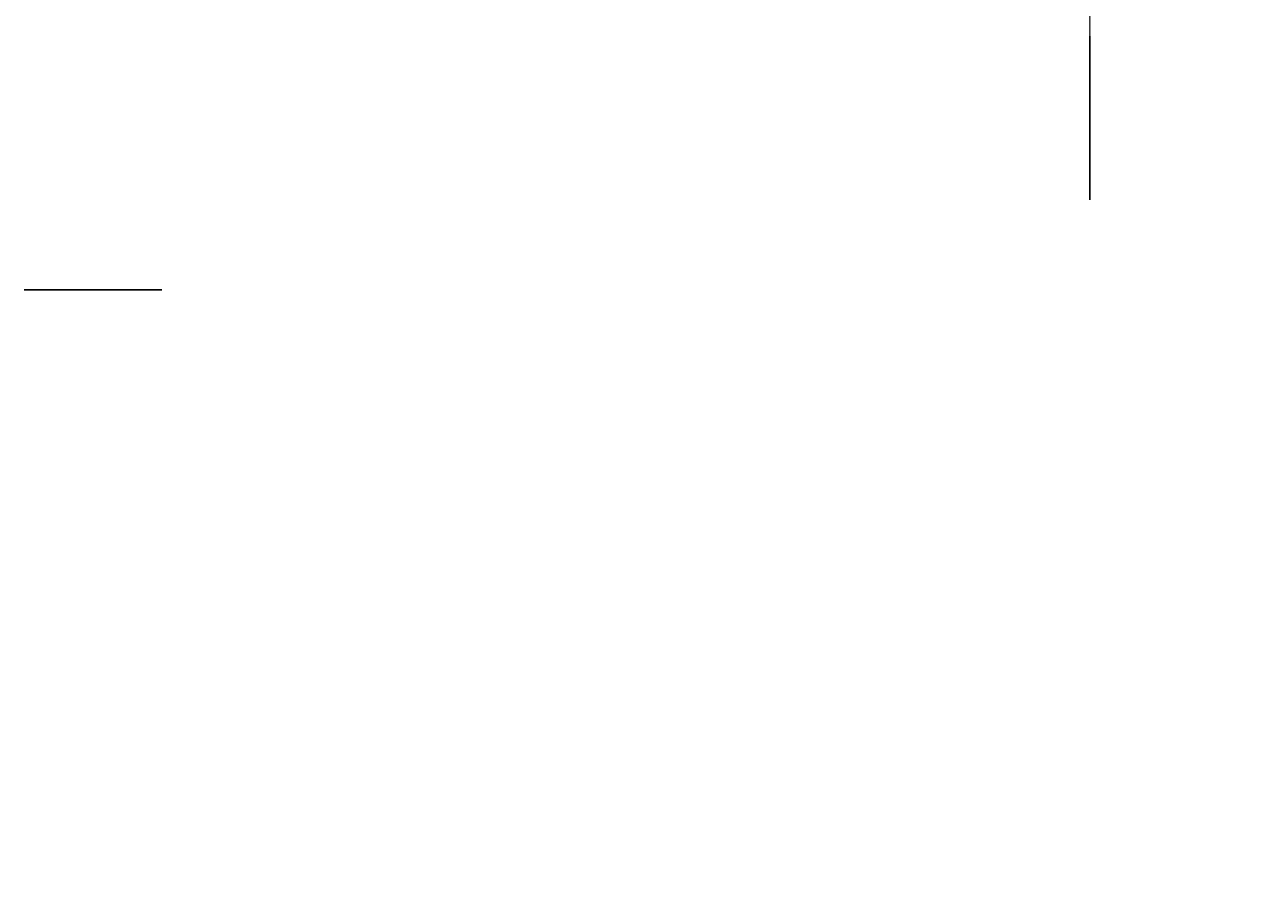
# Model space of a CAD drawing. Header units: millimetres. Extents: x -89870 to 271682, y -14857 to 84958.
# Tile 15 of 31: x 361 to 31321, y -14857 to 7431. Entities that reach past the tile are written whole.
import ezdxf

# ---------------------------------------------------------------- set-up
doc = ezdxf.new("R2010")
doc.units = ezdxf.units.MM
doc.linetypes.add('DASHDOT', pattern=[25.4, 12.7, -6.35, 0, -6.35])
doc.layers.add('maat', color=1, linetype='Continuous')
doc.layers.add('stramien', color=1, linetype='DASHDOT')
doc.styles.add('STEMPEL1', font='ddHelvetica45.ttf')

msp = doc.modelspace()

# ---------------------------------------------------------------- linework, layer by layer
msp.add_lwpolyline([(361, 666.3), (3860.5, 666.3)])
at = {"layer": 'stramien'}
msp.add_lwpolyline([(27500.2, 12866.2), (27500.2, 2948.2)], dxfattribs=at)

# ---------------------------------------------------------------- texts
at = {"layer": 'maat', "insert": (19272.1, 11236.3), "char_height": 250, "attachment_point": 1, "style": 'STEMPEL1'}
msp.add_mtext_dynamic_manual_height_columns('In de gebogen gevel is de opzet van de maatvoering als volgt:\\P\\pi-750,l1000,t1000;-^IDe verticale stroken met raamkozijnen en keramische elementen hebben overal een breedte van 1440 mm.\\P-^IIn de tussenliggende stroken wordt het lengte verschil a.g.v. de gebogen gevel opgelost.\\P-^IHet snijpunt van het midden van de kozijnstroken uit aanzicht  op de buitenlijn van de gevel is hiervoor maatgevend.\\P-^IHierdoor ontstaan er geen conflicten met de aansluiting van de binnenwanden  ', width=23156.668, gutter_width=12.5, heights=[0], dxfattribs=at)

doc.saveas('drawing.dxf')
